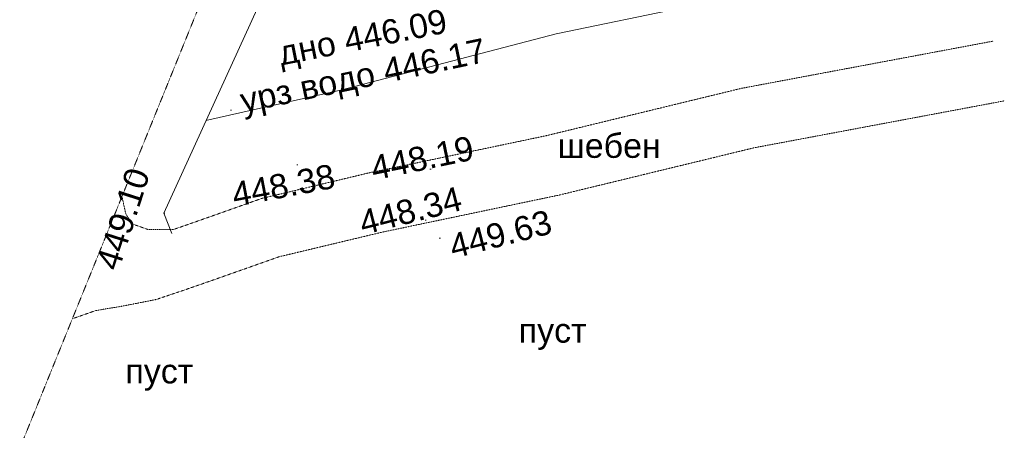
# Model space of a CAD drawing. Header units: millimetres. Extents: x 918404 to 1362154, y 4120617 to 4364104.
# Tile 49 of 256: x 998674 to 1006773, y 4134260 to 4137640. Entities that reach past the tile are written whole.
import ezdxf

# ---------------------------------------------------------------- set-up
doc = ezdxf.new("R2010")
doc.units = ezdxf.units.MM
doc.header["$MEASUREMENT"] = 0
doc.linetypes.add('Д_ТРОТ_ТРУБА', pattern=[1.5, 0.75, -0.75])
for name, color, linetype, lineweight in [('(008) Скульптуры_Ном._пера__7', 7, 'Continuous', 18), ('(025) Дорога_Ном._пера__7', 7, 'Continuous', 18), ('0_Ном._пера__4', 4, 'Continuous', 18), ('0_Ном._пера__7', 7, 'Continuous', 18), ('ВЫСОТА_Ном._пера__7', 7, 'Continuous', 18), ('ТОЧКИ_Ном._пера__5', 5, 'Continuous', 18)]:
    doc.layers.add(name, color=color, linetype=linetype, lineweight=lineweight)
doc.styles.add('СГЕНЕРИР_СТИЛЬ_1', font='arial.ttf')

msp = doc.modelspace()

# ---------------------------------------------------------------- linework, layer by layer
at = {"layer": '0_Ном._пера__4', "linetype": 'Continuous', "flags": 128}
msp.add_lwpolyline([(1000205.6, 4136808.8), (1001311.7, 4137060.7), (1003086.1, 4137523), (1006351.1, 4138199.7)], dxfattribs=at)
at = {"layer": '0_Ном._пера__7', "linetype": 'Д_ТРОТ_ТРУБА', "flags": 128}
for points in [[(1005791.2, 4151189.2), (1003582.7, 4145978.6), (1002260.8, 4142956), (998097.2, 4132688.4), (996627.4, 4129063.7)], [(999514.9, 4136184.5), (999546.3, 4136041.9), (999597.4, 4135959.4), (999727.2, 4135913.6), (999940.3, 4135913.6), (1000109.1, 4135972.1), (1000664, 4136168.4), (1001546.2, 4136379), (1003003, 4136684.6), (1004610.4, 4137074.8), (1006680.7, 4137463.2)], [(999106.8, 4135178.1), (999299.8, 4135246), (999516.5, 4135281.8), (999797.3, 4135337.1), (1000024.4, 4135413.6), (1000274.3, 4135500.2), (1000805.8, 4135688.2), (1001655.6, 4135891.1), (1003113.4, 4136196.9), (1004715.6, 4136585.8), (1006772.8, 4136971.7)]]:
    msp.add_lwpolyline(points, dxfattribs=at)
at = {"layer": '0_Ном._пера__7', "linetype": 'Continuous', "flags": 128}
msp.add_lwpolyline([(999925.5, 4135881.2), (999858, 4136047), (1001089.4, 4138745.8), (1001284, 4138850.9)], dxfattribs=at)
at = {"layer": 'ТОЧКИ_Ном._пера__5', "linetype": 'Continuous'}
for p, q in [((1000407.1, 4136895.2), (1000417.1, 4136895.2)), ((1000952.6, 4136445.5), (1000962.6, 4136445.5)), ((1002047.8, 4136408.8), (1002057.8, 4136408.8)), ((999858, 4136047), (999868, 4136047)), ((1002008, 4135990.3), (1002018, 4135990.3)), ((1002125.1, 4135842.9), (1002135.1, 4135842.9))]:
    msp.add_line(p, q, dxfattribs=at)

# ---------------------------------------------------------------- texts
at = {"layer": '(008) Скульптуры_Ном._пера__7', "linetype": 'Continuous', "char_height": 200, "attachment_point": 7, "style": 'СГЕНЕРИР_СТИЛЬ_1'}
for insert in [(1002778.7, 4134921.4), (999543.6, 4134585.7)]:
    msp.add_mtext('{пуст}', dxfattribs=dict(at, insert=insert))
at = {"layer": '(025) Дорога_Ном._пера__7', "linetype": 'Continuous', "insert": (1003097.8, 4136499.9), "char_height": 200, "attachment_point": 7, "style": 'СГЕНЕРИР_СТИЛЬ_1'}
msp.add_mtext('{шебен}', dxfattribs=at)
at = {"layer": 'ВЫСОТА_Ном._пера__7', "linetype": 'Continuous', "char_height": 200, "attachment_point": 4, "style": 'СГЕНЕРИР_СТИЛЬ_1'}
for s, insert, rotation in [('{дно 446.09}', (1000810.7, 4137332.1), 11.22984), ('{урз водо 446.17}', (1000497.5, 4136940.5), 11.86681), ('{448.19}', (1001566.5, 4136413), 11.78582), ('{448.38}', (1000422.9, 4136195.6), 10.78498), ('{449.10}', (999393.1, 4135593.1), 72.21864), ('{448.34}', (1001473.2, 4135962.2), 14.2133), ('{449.63}', (1002214.7, 4135767.5), 14.42465)]:
    msp.add_mtext(s, dxfattribs=dict(at, insert=insert, rotation=rotation))

doc.saveas('drawing.dxf')
